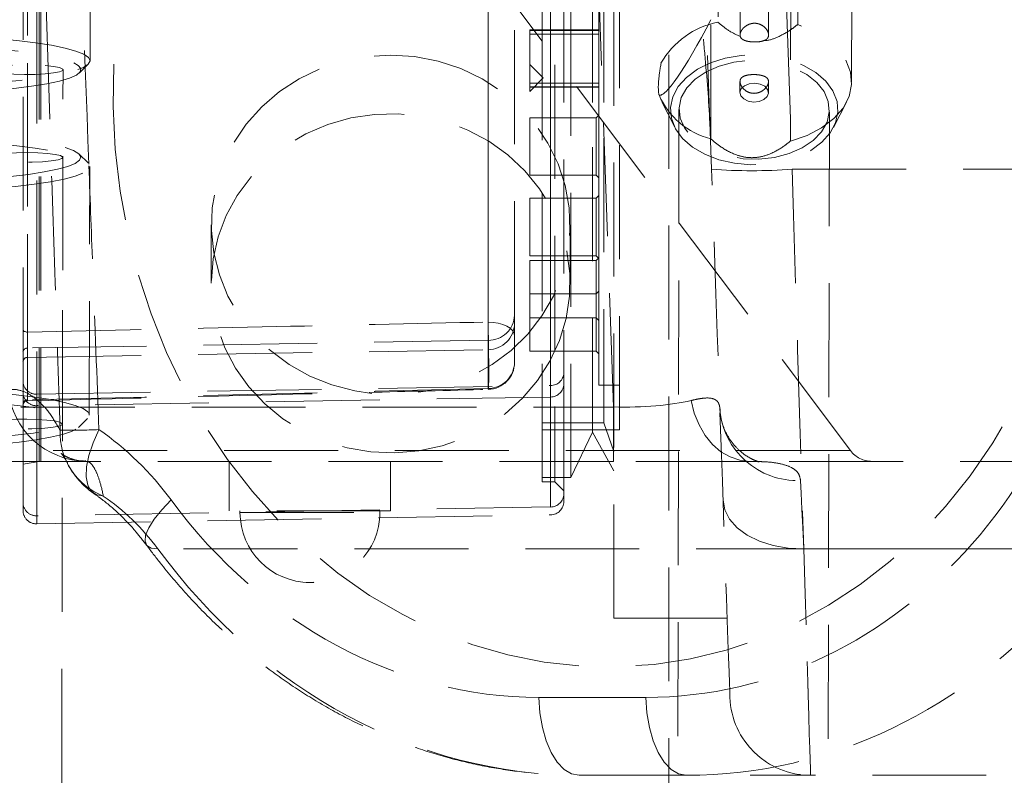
# Model space of a CAD drawing. Header units: millimetres. Extents: x 127 to 4201, y 49 to 2729.
# Tile 54 of 102: x 1147 to 1257, y 1868 to 1952. Entities that reach past the tile are written whole.
import ezdxf

# ---------------------------------------------------------------- set-up
doc = ezdxf.new("R2010")
doc.units = ezdxf.units.MM
doc.header["$LTSCALE"] = 10
doc.linetypes.add('HIDDEN', pattern=[1.905, 1.27, -0.635])

msp = doc.modelspace()

# ---------------------------------------------------------------- linework, layer by layer
at = {"color": 7, "linetype": 'HIDDEN', "lineweight": 0}
for p, q in [((1223.87, 1935.8), (1220.57, 2030.24)), ((1229.56, 2030.24), (1232.86, 1935.8)), ((1212.96, 1885.74), (1212.96, 2000.74)), ((1205.93, 1988.32), (1205.93, 1897.27)), ((1204.99, 1943.24), (1204.99, 1985.05)), ((1205, 1900.94), (1205, 1985.54)), ((1206.4, 1985.54), (1206.4, 1900.94)), ((1208.17, 1943.24), (1208.17, 1985.05)), ((1148.9, 1903.24), (1148.9, 1983.24)), ((1149.1, 1903.24), (1149.1, 1983.24)), ((1239.37, 1904.44), (1179.93, 1983.37)), ((1147.59, 1982.47), (1147.59, 1917.65)), ((1198.95, 1918.77), (1198.95, 1982.1)), ((1201.9, 1919.55), (1201.9, 1979.83)), ((1210.58, 1943.24), (1210.58, 1979.97)), ((1213.6, 1906.74), (1213.6, 1979.74)), ((1211.85, 1943.24), (1211.85, 1978.96)), ((1147.59, 1915.87), (1147.59, 1976.41)), ((1198.95, 1977.02), (1198.95, 1916.74)), ((1147.1, 1912.14), (1147.1, 1974.06)), ((1207.4, 1975), (1207.4, 1913.1)), ((1211.29, 1911.74), (1211.29, 1974.74)), ((1211.3, 1974.74), (1211.3, 1911.74)), ((1205.93, 1911.69), (1205.93, 1973.59)), ((1233.48, 1951.95), (1233.51, 1973.71)), ((1148.63, 1972.65), (1148.63, 1910.73)), ((1212.92, 1909.3), (1210.74, 1971.81)), ((1239.49, 1945.55), (1239.53, 1967.7)), ((1224.61, 1965.48), (1224.59, 1952.2)), ((1232.71, 1960.7), (1232.67, 1938.95)), ((1154.57, 1947.9), (1154.58, 1957.81)), ((1227.06, 1955.84), (1227.05, 1950.79)), ((1230.23, 1950.77), (1230.24, 1955.83)), ((1223.79, 1939.19), (1223.81, 1952.48)), ((1203.6, 1951.33), (1203.6, 1945.39)), ((1211.3, 1951.33), (1203.6, 1951.33)), ((1211.3, 1951.28), (1203.6, 1951.28)), ((1211.3, 1950.88), (1203.6, 1950.88)), ((1150.69, 1467.36), (1151.56, 1946.91)), ((1153.38, 1946.54), (1154.37, 1947.51)), ((1205.1, 1945.98), (1203.6, 1947.48)), ((1203.6, 1944.48), (1205.1, 1945.98)), ((1227.04, 1945.58), (1227.04, 1944.35)), ((1230.22, 1944.34), (1230.22, 1945.57)), ((1211.3, 1945.39), (1203.6, 1945.39)), ((1203.6, 1945), (1203.6, 1945.39)), ((1203.6, 1945), (1211.3, 1945)), ((1203.6, 1945), (1203.6, 1944.94)), ((1203.6, 1944.94), (1203.6, 1944.48)), ((1203.6, 1944.94), (1211.3, 1944.94)), ((1204.99, 1901.43), (1204.99, 1943.24)), ((1208.17, 1901.43), (1208.17, 1943.24)), ((1210.58, 1906.51), (1210.58, 1943.24)), ((1211.85, 1907.52), (1211.85, 1943.24)), ((1218.33, 1943.33), (1219.76, 1940.5)), ((1237.48, 1940.47), (1238.93, 1943.29)), ((1220.24, 1942.45), (1219.32, 1396.09)), ((1236.08, 1396.06), (1237.01, 1942.42)), ((1203.6, 1941.54), (1203.6, 1935.14)), ((1211, 1941.54), (1203.6, 1941.54)), ((1211.3, 1941.84), (1211, 1941.54)), ((1211, 1935.14), (1211, 1941.54)), ((1151.49, 1907.4), (1151.55, 1937.12)), ((1154.35, 1936.52), (1153.36, 1937.5)), ((1154.49, 1908.39), (1154.54, 1936.13)), ((1232.86, 1935.8), (1343.11, 1935.8)), ((1203.6, 1935.14), (1211, 1935.14)), ((1211, 1935.14), (1211.3, 1934.84)), ((1203.6, 1932.57), (1203.6, 1926.17)), ((1211, 1932.57), (1203.6, 1932.57)), ((1211.3, 1932.87), (1211, 1932.57)), ((1211, 1926.17), (1211, 1932.57)), ((1168.09, 1929.62), (1168.09, 1923.1)), ((1208.09, 1923.1), (1208.09, 1929.62)), ((1203.6, 1926.17), (1211, 1926.17)), ((1211, 1926.17), (1211.3, 1925.87)), ((1211.3, 1925.94), (1211, 1925.64)), ((1203.6, 1925.64), (1203.6, 1921.92)), ((1211, 1925.64), (1203.6, 1925.64)), ((1211, 1921.92), (1211, 1925.64)), ((1203.6, 1921.92), (1203.6, 1915.52)), ((1211, 1921.92), (1203.6, 1921.92)), ((1211.3, 1922.22), (1211, 1921.92)), ((1211, 1915.52), (1211, 1921.92)), ((1201.9, 1918.63), (1201.9, 1919.55)), ((1203.6, 1919.24), (1211, 1919.24)), ((1211, 1919.24), (1211.3, 1918.94)), ((1201.9, 1914.3), (1201.9, 1918.63)), ((1198.95, 1916.74), (1147.59, 1915.87)), ((1147.59, 1914.82), (1198.95, 1915.69)), ((1147.59, 1910.08), (1147.59, 1914.82)), ((1198.95, 1915.69), (1198.95, 1911.36)), ((1203.6, 1915.52), (1211, 1915.52)), ((1211, 1915.52), (1211.3, 1915.22)), ((1207.4, 1913.1), (1207.4, 1911.88)), ((1147.1, 1910.92), (1147.1, 1912.14)), ((1148.63, 1910.73), (1205.93, 1911.69)), ((1207.4, 1911.88), (1207.4, 1899.63)), ((1211.29, 1911.74), (1212.96, 1911.74)), ((1211.3, 1911.74), (1213.6, 1911.74)), ((1147.1, 1898.65), (1147.1, 1910.92)), ((1205.93, 1910.41), (1148.63, 1909.45)), ((1205.93, 1898.16), (1205.93, 1910.41)), ((1127.81, 1909.3), (1212.92, 1909.3)), ((1148.63, 1909.45), (1148.63, 1897.18)), ((1212.92, 1909.3), (1212.92, 1903.24)), ((1153.3, 1907.03), (1154.3, 1908)), ((1204.99, 1907.52), (1211.85, 1907.52)), ((1211.85, 1907.52), (1212.96, 1904.34)), ((1205, 1906.74), (1213.6, 1906.74)), ((1208.17, 1901.43), (1210.58, 1906.51)), ((1210.58, 1906.51), (1212.96, 1902.18)), ((1239.37, 1904.44), (1027.89, 1904.44)), ((1212.92, 1903.24), (1127.81, 1903.24)), ((1147.1, 1902.92), (1148.9, 1903.24)), ((1148.9, 1903.24), (1149.1, 1903.24)), ((1170.09, 1903.24), (1170.09, 1897.74)), ((1188.09, 1897.74), (1188.09, 1903.24)), ((1228.13, 1903.24), (1212.92, 1903.24)), ((1473.83, 1903.24), (1228.13, 1903.24)), ((1204.99, 1901.43), (1208.17, 1901.43)), ((1205, 1900.94), (1206.4, 1900.94)), ((1206.4, 1900.94), (1207.4, 1899.94)), ((1207.4, 1899.63), (1207.4, 1898.77)), ((1147.1, 1897.77), (1147.1, 1898.65)), ((1205.93, 1898.16), (1148.63, 1897.18)), ((1148.63, 1896.27), (1205.93, 1897.27)), ((1148.63, 1897.18), (1148.63, 1896.27)), ((1188.09, 1897.74), (1170.09, 1897.74)), ((1171.29, 1897.74), (1171.29, 1897.54)), ((1171.29, 1897.54), (1186.85, 1897.54)), ((1186.89, 1897.54), (1186.89, 1897.74)), ((1292.01, 1893.5), (1162.12, 1893.5)), ((1234.15, 1893.5), (1493.93, 1893.5)), ((1212.96, 1885.74), (1225.61, 1885.74)), ((1216.55, 1876.93), (1204.63, 1876.93)), ((1209.12, 1868.24), (1234.92, 1868.24)), ((1368.8, 1868.24), (1234.92, 1868.24))]:
    msp.add_line(p, q, dxfattribs=at)
at = {"color": 7, "linetype": 'HIDDEN', "lineweight": 0, "flags": 128}
for points in [[(1157.14, 1942.79), (1157.38, 1938.06), (1157.93, 1933.36), (1158.78, 1928.72), (1159.93, 1924.16), (1161.38, 1919.7), (1163.11, 1915.38), (1165.12, 1911.21), (1167.39, 1907.23), (1169.91, 1903.45), (1172.68, 1899.89), (1175.66, 1896.58), (1178.84, 1893.53), (1182.21, 1890.77), (1185.75, 1888.3), (1189.44, 1886.15), (1193.25, 1884.32), (1197.16, 1882.82), (1201.15, 1881.67), (1205.2, 1880.87), (1209.29, 1880.42), (1213.39, 1880.33), (1217.47, 1880.6), (1221.52, 1881.23), (1225.51, 1882.2), (1229.42, 1883.53), (1233.23, 1885.19), (1236.91, 1887.19), (1240.44, 1889.5), (1243.8, 1892.11), (1246.98, 1895.02), (1249.96, 1898.2), (1252.71, 1901.64), (1255.23, 1905.31), (1257.49, 1909.2), (1259.49, 1913.28), (1261.21, 1917.52), (1262.65, 1921.92), (1263.79, 1926.43), (1264.64, 1931.04), (1265.17, 1935.71), (1265.4, 1940.42), (1265.32, 1945.15), (1264.92, 1949.86), (1264.23, 1954.54), (1263.22, 1959.14), (1261.92, 1963.65), (1260.33, 1968.05), (1258.46, 1972.3), (1256.32, 1976.37), (1253.92, 1980.26), (1251.27, 1983.93), (1248.4, 1987.37), (1245.32, 1990.55), (1242.03, 1993.46), (1238.58, 1996.07), (1234.96, 1998.39), (1231.21, 2000.38), (1227.35, 2002.04), (1223.4, 2003.37), (1219.37, 2004.34), (1215.3, 2004.97), (1211.2, 2005.24), (1207.11, 2005.15), (1203.04, 2004.7), (1199.02, 2003.9), (1195.06, 2002.75), (1191.2, 2001.25), (1187.46, 1999.42), (1183.85, 1997.27), (1180.4, 1994.8), (1177.12, 1992.04), (1174.04, 1988.99), (1171.18, 1985.68), (1168.54, 1982.12), (1166.15, 1978.34), (1164.02, 1974.36), (1162.15, 1970.19), (1160.57, 1965.87), (1159.28, 1961.41), (1158.29, 1956.85), (1157.6, 1952.21), (1157.22, 1947.51), (1157.14, 1942.79)], [(1232.67, 1938.95), (1234.52, 1939.57), (1236.14, 1940.42), (1237.5, 1941.45), (1238.53, 1942.63), (1239.2, 1943.92), (1239.48, 1945.27), (1239.37, 1946.63), (1238.86, 1947.96), (1237.98, 1949.19), (1236.76, 1950.3), (1235.24, 1951.23), (1233.48, 1951.95)], [(1144.14, 1950.37), (1146.42, 1950.16), (1148.48, 1949.91), (1150.28, 1949.63), (1151.79, 1949.32), (1153, 1948.98), (1153.87, 1948.62), (1154.4, 1948.26), (1154.57, 1947.89), (1154.37, 1947.52), (1153.83, 1947.15), (1152.93, 1946.8), (1151.71, 1946.47), (1150.17, 1946.17), (1148.35, 1945.89), (1146.28, 1945.65), (1143.99, 1945.45), (1141.52, 1945.29), (1138.92, 1945.18), (1136.22, 1945.11), (1133.48, 1945.09), (1130.74, 1945.12), (1128.05, 1945.2), (1125.45, 1945.33), (1122.99, 1945.5), (1120.71, 1945.71), (1118.66, 1945.96), (1116.85, 1946.24), (1115.34, 1946.56), (1114.13, 1946.89), (1113.26, 1947.25), (1112.73, 1947.61), (1112.57, 1947.99), (1112.76, 1948.36), (1113.3, 1948.72), (1114.2, 1949.07), (1115.42, 1949.4), (1116.96, 1949.71), (1118.78, 1949.98), (1120.85, 1950.22), (1123.14, 1950.42), (1125.61, 1950.58), (1128.21, 1950.7), (1130.91, 1950.76), (1133.65, 1950.78), (1136.39, 1950.75), (1139.08, 1950.67), (1141.68, 1950.54), (1144.14, 1950.37)], [(1123.49, 1944.62), (1125.89, 1944.46), (1128.42, 1944.34), (1131.04, 1944.26), (1133.71, 1944.24), (1136.37, 1944.26), (1138.98, 1944.33), (1141.5, 1944.45), (1143.88, 1944.61), (1146.07, 1944.81), (1148.04, 1945.05), (1149.75, 1945.33), (1151.17, 1945.63), (1152.28, 1945.96), (1153.05, 1946.3), (1153.48, 1946.66), (1153.55, 1947.02), (1153.26, 1947.38), (1152.62, 1947.73), (1151.65, 1948.07), (1150.35, 1948.39), (1148.75, 1948.68), (1146.87, 1948.94), (1144.77, 1949.17), (1142.46, 1949.36), (1139.99, 1949.5), (1137.41, 1949.6), (1134.76, 1949.65), (1132.09, 1949.65), (1129.44, 1949.6), (1126.87, 1949.51), (1124.42, 1949.37), (1122.13, 1949.19), (1120.04, 1948.97), (1118.2, 1948.71), (1116.63, 1948.42), (1115.36, 1948.1), (1114.42, 1947.76), (1113.82, 1947.41), (1113.57, 1947.05), (1113.68, 1946.69), (1114.14, 1946.33), (1114.95, 1945.99), (1116.09, 1945.66), (1117.55, 1945.35), (1119.29, 1945.07), (1121.28, 1944.83), (1123.49, 1944.62)], [(1186, 1910.82), (1184.11, 1911.09), (1181.53, 1911.76), (1179.07, 1912.75), (1176.77, 1914.03), (1174.68, 1915.6), (1172.82, 1917.41), (1171.23, 1919.45), (1169.95, 1921.66), (1168.99, 1924.02), (1168.37, 1926.48), (1168.1, 1928.99), (1168.19, 1931.51), (1168.64, 1934), (1169.43, 1936.42), (1170.55, 1938.71), (1171.99, 1940.84), (1173.72, 1942.76), (1175.7, 1944.46), (1177.9, 1945.89), (1180.28, 1947.03), (1182.81, 1947.85), (1185.43, 1948.36), (1188.09, 1948.53)], [(1188.09, 1948.53), (1190.76, 1948.36), (1193.38, 1947.85), (1195.9, 1947.03), (1198.28, 1945.89), (1200.49, 1944.46), (1202.47, 1942.76), (1204.19, 1940.84), (1205.63, 1938.71), (1206.76, 1936.42), (1207.55, 1934), (1207.99, 1931.51), (1208.08, 1928.99), (1207.81, 1926.48), (1207.19, 1924.02), (1206.23, 1921.66), (1204.95, 1919.45), (1203.37, 1917.41), (1201.51, 1915.6), (1199.41, 1914.03), (1197.11, 1912.75), (1194.65, 1911.76), (1192.08, 1911.09), (1191.14, 1910.94)], [(1219.29, 1942.69), (1219.4, 1941.49), (1219.86, 1940.32), (1220.65, 1939.24), (1221.76, 1938.28), (1223.12, 1937.48), (1224.7, 1936.87), (1226.43, 1936.47), (1228.25, 1936.3), (1230.07, 1936.37), (1231.85, 1936.67), (1233.5, 1937.19), (1234.96, 1937.91), (1236.18, 1938.81), (1237.1, 1939.85), (1237.71, 1940.98), (1237.96, 1942.17), (1237.86, 1943.37), (1237.4, 1944.54), (1236.6, 1945.62), (1235.5, 1946.58), (1234.13, 1947.39), (1232.55, 1948), (1230.82, 1948.4), (1229.01, 1948.56), (1227.18, 1948.5), (1225.4, 1948.2), (1223.76, 1947.67), (1222.29, 1946.95), (1221.08, 1946.05), (1220.15, 1945.02), (1219.54, 1943.88), (1219.29, 1942.69)], [(1237, 1942.2), (1236.75, 1941.06), (1236.14, 1939.98), (1235.2, 1939.01), (1233.98, 1938.19), (1232.52, 1937.55), (1230.89, 1937.13), (1229.16, 1936.94), (1227.41, 1936.98), (1225.71, 1937.27), (1224.14, 1937.78), (1222.77, 1938.5), (1221.65, 1939.39), (1220.84, 1940.41), (1220.36, 1941.51), (1220.25, 1942.66), (1220.5, 1943.8), (1221.11, 1944.88), (1222.05, 1945.85), (1223.28, 1946.68), (1224.73, 1947.31), (1226.36, 1947.74), (1228.09, 1947.93), (1229.84, 1947.88), (1231.54, 1947.59), (1233.11, 1947.08), (1234.48, 1946.36), (1235.6, 1945.48), (1236.42, 1944.46), (1236.89, 1943.35), (1237, 1942.2)], [(1149.58, 1947.38), (1150.51, 1947.27), (1151.17, 1947.14), (1151.52, 1946.98), (1151.52, 1946.82), (1151.16, 1946.67), (1150.48, 1946.54), (1149.55, 1946.44), (1148.44, 1946.38), (1147.25, 1946.37), (1146.09, 1946.41), (1145.06, 1946.5), (1144.25, 1946.62), (1143.74, 1946.76), (1143.56, 1946.92), (1143.75, 1947.08), (1144.27, 1947.23), (1145.08, 1947.34), (1146.12, 1947.42), (1147.28, 1947.45), (1148.47, 1947.44), (1149.58, 1947.38)], [(1230.22, 1944.3), (1230.12, 1944.7), (1229.8, 1945.05), (1229.3, 1945.29), (1228.69, 1945.39), (1228.08, 1945.33), (1227.55, 1945.11), (1227.19, 1944.79), (1227.04, 1944.39), (1227.14, 1943.99), (1227.46, 1943.64), (1227.96, 1943.4), (1228.56, 1943.3), (1229.18, 1943.37), (1229.71, 1943.58), (1230.07, 1943.91), (1230.22, 1944.3)], [(1205.85, 1914.4), (1206.92, 1916.72), (1207.65, 1919.15), (1208.03, 1921.65), (1208.06, 1924.17), (1207.73, 1926.68), (1207.05, 1929.12), (1206.03, 1931.45), (1204.69, 1933.64), (1203.06, 1935.64), (1201.16, 1937.41), (1199.02, 1938.93), (1196.69, 1940.17), (1194.21, 1941.1), (1191.61, 1941.71), (1188.96, 1941.98), (1186.29, 1941.92), (1183.65, 1941.53), (1181.09, 1940.8), (1178.65, 1939.76), (1176.39, 1938.43), (1174.33, 1936.82), (1172.52, 1934.96), (1170.99, 1932.89), (1169.76, 1930.65), (1168.86, 1928.27), (1168.3, 1925.8), (1168.09, 1923.28), (1168.25, 1920.76), (1168.75, 1918.28), (1169.6, 1915.89), (1170.78, 1913.62), (1172.27, 1911.53), (1174.05, 1909.64), (1176.07, 1907.99), (1178.31, 1906.61), (1180.72, 1905.52), (1183.26, 1904.75), (1185.89, 1904.3), (1188.56, 1904.2), (1191.22, 1904.42), (1193.83, 1904.98), (1196.33, 1905.87), (1198.69, 1907.06), (1200.85, 1908.54), (1202.79, 1910.28), (1204.47, 1912.24), (1205.85, 1914.4)], [(1143.97, 1933.69), (1141.5, 1933.53), (1138.9, 1933.41), (1136.2, 1933.35), (1133.46, 1933.33), (1130.72, 1933.36), (1128.03, 1933.44), (1125.43, 1933.56), (1122.97, 1933.73), (1120.69, 1933.95), (1118.64, 1934.2), (1116.83, 1934.48), (1115.32, 1934.79), (1114.11, 1935.13), (1113.24, 1935.48), (1112.71, 1935.85), (1112.54, 1936.22), (1112.74, 1936.59), (1113.28, 1936.96), (1114.18, 1937.31), (1115.4, 1937.64), (1116.94, 1937.94), (1118.76, 1938.22), (1120.83, 1938.46), (1123.12, 1938.66), (1125.59, 1938.82), (1128.19, 1938.93), (1130.89, 1939), (1133.63, 1939.02), (1136.37, 1938.99), (1139.06, 1938.91), (1141.66, 1938.78), (1144.12, 1938.61), (1146.4, 1938.4), (1148.45, 1938.15), (1150.26, 1937.87), (1151.77, 1937.55), (1152.98, 1937.22), (1153.85, 1936.86), (1154.38, 1936.5), (1154.54, 1936.12), (1154.35, 1935.75), (1153.81, 1935.39), (1152.91, 1935.04), (1151.69, 1934.71), (1150.15, 1934.4), (1148.33, 1934.13), (1146.26, 1933.89), (1143.97, 1933.69)], [(1143.48, 1934.8), (1145.7, 1934.99), (1147.71, 1935.23), (1149.47, 1935.5), (1150.94, 1935.8), (1152.1, 1936.12), (1152.93, 1936.46), (1153.41, 1936.82), (1153.54, 1937.18), (1153.32, 1937.54), (1152.74, 1937.89), (1151.81, 1938.23), (1150.57, 1938.56), (1149.01, 1938.85), (1147.19, 1939.12), (1145.11, 1939.35), (1142.84, 1939.55), (1140.39, 1939.7), (1137.83, 1939.8), (1135.19, 1939.86), (1132.51, 1939.87), (1129.86, 1939.83), (1127.27, 1939.75), (1124.8, 1939.61), (1122.48, 1939.44), (1120.36, 1939.22), (1118.47, 1938.97), (1116.85, 1938.69), (1115.53, 1938.37), (1114.54, 1938.04), (1113.88, 1937.69), (1113.57, 1937.33), (1113.62, 1936.97), (1114.02, 1936.61), (1114.78, 1936.26), (1115.86, 1935.93), (1117.27, 1935.62), (1118.96, 1935.34), (1120.91, 1935.09), (1123.09, 1934.87), (1125.46, 1934.7), (1127.97, 1934.57), (1130.58, 1934.49), (1133.24, 1934.46), (1135.91, 1934.47), (1138.54, 1934.53), (1141.07, 1934.64), (1143.48, 1934.8)], [(1144.07, 1936.87), (1143.64, 1937.02), (1143.56, 1937.18), (1143.83, 1937.34), (1144.43, 1937.48), (1145.31, 1937.58), (1146.38, 1937.65), (1147.56, 1937.67), (1148.74, 1937.65), (1149.81, 1937.57), (1150.68, 1937.46), (1151.28, 1937.32), (1151.54, 1937.16), (1151.44, 1937), (1151, 1936.85), (1150.25, 1936.73), (1149.27, 1936.64), (1148.13, 1936.59), (1146.93, 1936.6), (1145.8, 1936.65), (1144.81, 1936.74), (1144.07, 1936.87)], [(1225.92, 1876.93), (1225.91, 1877.11), (1225.9, 1877.64), (1225.86, 1878.54), (1225.82, 1879.78), (1225.77, 1881.37), (1225.7, 1883.29), (1225.62, 1885.53), (1225.53, 1888.08), (1225.43, 1890.92), (1225.32, 1894.05), (1225.21, 1897.43), (1225.08, 1901.05), (1224.94, 1904.88), (1224.8, 1908.91), (1224.66, 1913.11), (1224.51, 1917.46), (1224.35, 1921.93), (1224.19, 1926.5), (1224.03, 1931.13), (1223.87, 1935.8)], [(1232.86, 1935.8), (1233.02, 1930.69), (1233.17, 1925.63), (1233.32, 1920.63), (1233.47, 1915.73), (1233.62, 1910.94), (1233.76, 1906.31), (1233.89, 1901.84), (1234.02, 1897.57), (1234.15, 1893.51), (1234.26, 1889.7), (1234.37, 1886.14), (1234.47, 1882.86), (1234.56, 1879.88), (1234.64, 1877.22), (1234.71, 1874.87), (1234.77, 1872.87), (1234.83, 1871.21), (1234.86, 1869.92), (1234.89, 1868.99), (1234.91, 1868.43), (1234.92, 1868.24)], [(1201.9, 1917.27), (1201.84, 1917.55), (1201.68, 1917.83), (1201.4, 1918.09), (1201.04, 1918.32), (1200.59, 1918.5), (1200.08, 1918.64), (1199.53, 1918.73), (1198.95, 1918.77)], [(1147.1, 1917.92), (1147.11, 1917.87), (1147.14, 1917.82), (1147.18, 1917.77), (1147.24, 1917.73), (1147.32, 1917.7), (1147.4, 1917.67), (1147.49, 1917.66), (1147.59, 1917.65)], [(1123.07, 1910.92), (1125.54, 1911.08), (1128.14, 1911.19), (1130.84, 1911.26), (1133.58, 1911.27), (1136.32, 1911.24), (1139.01, 1911.16), (1141.61, 1911.04), (1144.07, 1910.87), (1146.35, 1910.66), (1148.4, 1910.41), (1150.21, 1910.12), (1151.72, 1909.81), (1152.93, 1909.47), (1153.8, 1909.12), (1154.33, 1908.75), (1154.49, 1908.38), (1154.3, 1908.01), (1153.76, 1907.65), (1152.86, 1907.3), (1151.64, 1906.97), (1150.1, 1906.66), (1148.28, 1906.39), (1146.21, 1906.15), (1143.92, 1905.94), (1141.45, 1905.79), (1138.85, 1905.67), (1136.15, 1905.61), (1133.41, 1905.59), (1130.67, 1905.62), (1127.98, 1905.7), (1125.38, 1905.82), (1122.92, 1905.99), (1120.64, 1906.2), (1118.58, 1906.45), (1116.78, 1906.74), (1115.27, 1907.05), (1114.06, 1907.39), (1113.19, 1907.74), (1112.66, 1908.11), (1112.49, 1908.48), (1112.69, 1908.85), (1113.23, 1909.21), (1114.13, 1909.56), (1115.35, 1909.89), (1116.89, 1910.2), (1118.71, 1910.48), (1120.78, 1910.72), (1123.07, 1910.92)], [(1123.56, 1909.81), (1121.34, 1909.61), (1119.33, 1909.38), (1117.57, 1909.11), (1116.1, 1908.81), (1114.94, 1908.48), (1114.11, 1908.14), (1113.63, 1907.79), (1113.5, 1907.43), (1113.72, 1907.07), (1114.3, 1906.71), (1115.22, 1906.37), (1116.47, 1906.05), (1118.02, 1905.75), (1119.85, 1905.48), (1121.92, 1905.25), (1124.2, 1905.06), (1126.65, 1904.91), (1129.21, 1904.8), (1131.85, 1904.74), (1134.52, 1904.73), (1137.18, 1904.77), (1139.76, 1904.86), (1142.24, 1904.99), (1144.56, 1905.16), (1146.68, 1905.38), (1148.57, 1905.63), (1150.18, 1905.92), (1151.5, 1906.23), (1152.5, 1906.56), (1153.16, 1906.91), (1153.47, 1907.27), (1153.42, 1907.63), (1153.02, 1907.99), (1152.26, 1908.34), (1151.18, 1908.67), (1149.77, 1908.98), (1148.08, 1909.27), (1146.12, 1909.52), (1143.95, 1909.73), (1141.58, 1909.9), (1139.07, 1910.03), (1136.46, 1910.11), (1133.8, 1910.15), (1131.13, 1910.13), (1128.5, 1910.07), (1125.97, 1909.96), (1123.56, 1909.81)], [(1221.59, 1910.02), (1221.95, 1908.62), (1222.48, 1907.31), (1223.16, 1906.14), (1223.98, 1905.13), (1224.92, 1904.32), (1225.94, 1903.73), (1227.02, 1903.36), (1228.13, 1903.24)], [(1144.02, 1907.14), (1143.59, 1907.3), (1143.5, 1907.46), (1143.77, 1907.61), (1144.38, 1907.75), (1145.25, 1907.86), (1146.33, 1907.93), (1147.51, 1907.95), (1148.69, 1907.92), (1149.76, 1907.85), (1150.63, 1907.74), (1151.22, 1907.6), (1151.48, 1907.44), (1151.39, 1907.28), (1150.95, 1907.13), (1150.2, 1907), (1149.21, 1906.92), (1148.07, 1906.87), (1146.88, 1906.87), (1145.74, 1906.92), (1144.76, 1907.02), (1144.02, 1907.14)], [(1155.57, 1906.77), (1154.91, 1905.31), (1154.44, 1903.9), (1154.18, 1902.62), (1154.13, 1901.5), (1154.31, 1900.58), (1154.7, 1899.91), (1155.29, 1899.5), (1156.05, 1899.38)], [(1234.15, 1893.5), (1234.04, 1895.85), (1233.94, 1897.92), (1233.86, 1899.68), (1233.79, 1901.11)], [(1163.61, 1898.94), (1162.56, 1897.84), (1161.72, 1896.79), (1161.12, 1895.83), (1160.77, 1895.01), (1160.71, 1894.34), (1160.91, 1893.85), (1161.39, 1893.57), (1162.12, 1893.5)], [(1225.15, 1898.94), (1225.36, 1897.84), (1225.89, 1896.79), (1226.74, 1895.83), (1227.86, 1895.01), (1229.21, 1894.34), (1230.75, 1893.85), (1232.42, 1893.57), (1234.15, 1893.5)], [(1234.92, 1868.24), (1234.91, 1868.43), (1234.89, 1868.99), (1234.86, 1869.92), (1234.83, 1871.21), (1234.77, 1872.87), (1234.71, 1874.87), (1234.64, 1877.21), (1234.56, 1879.88), (1234.47, 1882.86), (1234.37, 1886.13), (1234.26, 1889.68), (1234.15, 1893.5)], [(1204.63, 1876.93), (1204.74, 1875.22), (1205.01, 1873.58), (1205.44, 1872.08), (1206, 1870.77), (1206.67, 1869.69), (1207.44, 1868.9), (1208.26, 1868.41), (1209.12, 1868.24)], [(1216.55, 1876.93), (1216.66, 1875.22), (1216.94, 1873.58), (1217.36, 1872.08), (1217.92, 1870.77), (1218.6, 1869.69), (1219.36, 1868.9), (1220.19, 1868.41), (1221.05, 1868.24)]]:
    msp.add_lwpolyline(points, dxfattribs=at)
at = {"color": 7, "linetype": 'HIDDEN', "lineweight": 0}
for centre, radius, start, end in [((1226.37, 1943), 9.37, 100.9574, 150.2897), ((1225.85, 1947.48), 8.54, 203.4337, 256.0068), ((1228.36, 2000.32), 64.68, 266.0129, 273.9871), ((1198.99, 1919.64), 2.91, 269.18, 358.1477), ((1198.93, 1918.66), 2.97, 270.4318, 359.447), ((1147.58, 1915.39), 0.485, 89.1802, 178.1476), ((1147.59, 1914.33), 0.495, 90.4323, 179.4468), ((1198.93, 1914.33), 2.97, 270.432, 359.4469), ((1198.9, 1914.26), 3, 271.4898, 0.0009), ((1205.95, 1913.15), 1.45, 269.1801, 358.1476), ((1148.56, 1912.19), 1.46, 181.936, 272.7321), ((1205.91, 1911.9), 1.49, 270.4319, 359.4469), ((1154.27, 1912.11), 8.87, 185.5103, 269.4389), ((1148.59, 1910.93), 1.49, 180.5791, 271.5418), ((1147.59, 1909.59), 0.495, 90.4318, 179.4468), ((1147.6, 1909.49), 0.5, 91.3577, 179.9644), ((1233.41, 1909.74), 8.64, 184.3515, 272.5162), ((1158.82, 1906.44), 7.59, 177.8981, 248.6014), ((1152.29, 1991.47), 84.76, 269.2866, 272.2164), ((1241.76, 1906.24), 3, 216.9827, 270), ((1160.07, 1907.09), 9, 207.067, 235.5401), ((1205.91, 1899.64), 1.49, 270.4319, 359.4469), ((1148.59, 1898.66), 1.49, 180.5791, 271.5418), ((1205.9, 1898.77), 1.5, 271, 0), ((1148.6, 1897.77), 1.5, 180, 271), ((1179.09, 1897.54), 7.8, 180, 0), ((1234.92, 1877.24), 9, 182, 270)]:
    msp.add_arc(centre, radius, start, end, dxfattribs=at)
for centre, major_axis, ratio, start_param, end_param in [((1228.67, 1968.59), (10.65, 24.51), 0.094137, 1.738869, 2.635234), ((1228.67, 1968.59), (10.65, 24.51), 0.094137, 3.140206, 4.036571), ((1215.48, 1937.93), (-4.24, 60.89), 0.864974, 3.081473, 4.617363), ((1219.98, 1938.24), (-4.24, 69.9), 0.865226, 3.089127, 4.625017), ((1147.6, 1938.85), (0.01, 24.5), 0.000097, 2.78738, 2.944436), ((1198.9, 1939.72), (-0.05, 24.5), 0.000583, 3.33876, 3.495815), ((1205.9, 1939.84), (-0.03, 30), 0.000238, 3.338755, 3.49581), ((1148.6, 1938.87), (-0.03, 30), 0.000238, 3.338755, 3.49581), ((1212.68, 1912.24), (12.02, -0.36), 0.243571, 4.739601, 5.554128), ((1140.04, 1875.93), (-2.5, 35.93), 0.864974, 5.345695, 5.681531), ((1144.54, 1876.24), (-2.49, 26.91), 0.864164, 5.326027, 5.661863), ((1203.56, 1937.93), (-4.24, 60.89), 0.864974, 2.204102, 3.081473), ((1208.06, 1938.24), (-4.24, 69.9), 0.865226, 2.211756, 3.089127)]:
    msp.add_ellipse(centre, major_axis=major_axis, ratio=ratio, start_param=start_param, end_param=end_param, dxfattribs=at)
for points, knots in [([(841.2, 2218.82), (842.08, 2213.83), (843.85, 2203.86), (846.07, 2188.83), (847.74, 2173.69), (848.64, 2158.41), (848.59, 2144.07), (847.67, 2130.7), (846.01, 2118.28), (843.46, 2105.71), (839.92, 2092.96), (835.29, 2080.03), (829.47, 2066.94), (822.59, 2053.72), (815.03, 2040.34), (807.1, 2026.85), (799.7, 2014.24), (793.11, 2002.54), (787.42, 1991.78), (782.25, 1981.03), (777.78, 1970.28), (774.21, 1959.68), (771.67, 1949.25), (770.29, 1939), (770.09, 1928.83), (770.92, 1918.76), (772.66, 1908.84), (775.18, 1899.08), (778.36, 1889.47), (782.09, 1879.95), (787.39, 1868.02), (794.51, 1853.9), (803.32, 1837.73), (812.03, 1821.89), (820.63, 1805.36), (829.12, 1788.28), (837.58, 1770.68), (845.72, 1753.53), (853.75, 1736.83), (861.87, 1720.53), (869.87, 1705.44), (877.85, 1691.49), (885.83, 1678.64), (894.44, 1666.03), (903.79, 1653.66), (913.88, 1641.51), (924.69, 1629.59), (936.57, 1617.49), (949.57, 1605.22), (963.75, 1592.81), (978.65, 1580.63), (994.25, 1568.67), (1011.15, 1556.44), (1029.39, 1543.98), (1049, 1531.31), (1069.28, 1518.85), (1090.2, 1506.59), (1111.71, 1494.51), (1133.75, 1482.59), (1156.27, 1470.81), (1171.49, 1463.15), (1179.16, 1459.29)], [0, 0, 0, 0, 0.015456, 0.030917, 0.046401, 0.061946, 0.077617, 0.09008, 0.102737, 0.115664, 0.128947, 0.142685, 0.156983, 0.171859, 0.187197, 0.202845, 0.218636, 0.23104, 0.243364, 0.255553, 0.267569, 0.279405, 0.290646, 0.301805, 0.312981, 0.324264, 0.33571, 0.347137, 0.358755, 0.370548, 0.382491, 0.404062, 0.42571, 0.447119, 0.468044, 0.492299, 0.515868, 0.538769, 0.561021, 0.582648, 0.603685, 0.620994, 0.637975, 0.654696, 0.671248, 0.687711, 0.704153, 0.720634, 0.738872, 0.757284, 0.775918, 0.794818, 0.814012, 0.835811, 0.858026, 0.880667, 0.903733, 0.927217, 0.951104, 0.975374, 1, 1, 1, 1]), ([(1219.09, 1726.32), (1219.09, 1731.02), (1219.09, 1740.42), (1219.09, 1755.08), (1219.09, 1770.06), (1219.09, 1787.65), (1219.09, 1807.97), (1219.09, 1831.04), (1219.09, 1854.4), (1219.09, 1877.92), (1219.09, 1901.17), (1219.09, 1923.96), (1219.09, 1946.3), (1219.09, 1968.69), (1219.09, 1991.19), (1219.09, 2013.89), (1219.09, 2034.2), (1219.09, 2052.11), (1219.09, 2067.53), (1219.09, 2083.02), (1219.09, 2098.48), (1219.09, 2112.9), (1219.09, 2126.24), (1219.09, 2138.54), (1219.09, 2151.04), (1219.09, 2163.78), (1219.09, 2176.73), (1219.09, 2189.49), (1219.09, 2197.96), (1219.09, 2202.35)], [0, 0, 0, 0, 0.033724, 0.067482, 0.101247, 0.134984, 0.183967, 0.232976, 0.282033, 0.331112, 0.380154, 0.426865, 0.473625, 0.520381, 0.567085, 0.613728, 0.660359, 0.690918, 0.7216, 0.752298, 0.782929, 0.813443, 0.838544, 0.863663, 0.888772, 0.91612, 0.94347, 0.970771, 1, 1, 1, 1]), ([(1179.12, 1459.47), (1187.83, 1463.86), (1205.11, 1472.59), (1230.64, 1486.05), (1255.52, 1499.68), (1279.68, 1513.55), (1301.44, 1526.68), (1320.87, 1539.01), (1338.07, 1550.47), (1354.67, 1562.11), (1370.64, 1573.95), (1385.95, 1585.99), (1400.55, 1598.26), (1414.41, 1610.77), (1427.51, 1623.51), (1439.79, 1636.51), (1451.17, 1649.69), (1461.61, 1663.06), (1471.12, 1676.63), (1479.88, 1690.48), (1488.62, 1705.59), (1497.36, 1722.03), (1506.23, 1739.86), (1515, 1758.19), (1523.93, 1777.06), (1533.29, 1796.47), (1543.3, 1816.48), (1552.45, 1833.54), (1560.02, 1847.65), (1565.67, 1858.57), (1571.04, 1869.64), (1575.96, 1880.85), (1580.26, 1892.19), (1583.52, 1902.88), (1585.8, 1912.84), (1587.21, 1922.03), (1587.85, 1931.3), (1587.65, 1940.65), (1586.51, 1950.06), (1584.32, 1960.22), (1580.98, 1971.12), (1576.45, 1982.73), (1571.1, 1994.34), (1565.12, 2005.94), (1558.66, 2017.51), (1551.91, 2029.02), (1544.19, 2041.89), (1535.69, 2056.01), (1526.83, 2071.37), (1518.93, 2086.54), (1511.56, 2102.37), (1504.82, 2118.87), (1499.44, 2133.83), (1496.71, 2142.97), (1495.69, 2146.38)], [0, 0, 0, 0, 0.03005, 0.059601, 0.088617, 0.117066, 0.144932, 0.166414, 0.187538, 0.208315, 0.228764, 0.248913, 0.268799, 0.28847, 0.307984, 0.32741, 0.346829, 0.365983, 0.385319, 0.404958, 0.424998, 0.449657, 0.475072, 0.501292, 0.528348, 0.556264, 0.58507, 0.614769, 0.630238, 0.645727, 0.661141, 0.676396, 0.691421, 0.706167, 0.717546, 0.728747, 0.739796, 0.750739, 0.761645, 0.772593, 0.78609, 0.799794, 0.813716, 0.827831, 0.84209, 0.856424, 0.870752, 0.890288, 0.909436, 0.928041, 0.946143, 0.967161, 0.987728, 1, 1, 1, 1]), ([(1147.61, 2030.24), (1148.04, 2013.22), (1148.93, 1977.9), (1150.22, 1936.73), (1151.04, 1912.57), (1151.24, 1906.72)], [0, 0, 0, 0, 0.413237, 0.857844, 1, 1, 1, 1]), ([(1154.44, 1936.36), (1153.89, 1950.66), (1152.68, 1981.95), (1151.53, 2013.24), (1150.91, 2030.24)], [0, 0, 0, 0, 0.456897, 1, 1, 1, 1]), ([(1222.04, 1969.33), (1222.01, 1967.05), (1222.03, 1964.72), (1222.2, 1959.97), (1222.35, 1957.56), (1222.6, 1954.47), (1222.65, 1953.85), (1222.76, 1952.61), (1222.81, 1951.98), (1222.98, 1950.1), (1223.1, 1948.84), (1223.43, 1945.07), (1223.63, 1942.55), (1223.72, 1940.01)], [0, 0, 0, 0, 0.25, 0.25, 0.5, 0.5, 0.5625, 0.5625, 0.625, 0.625, 0.75, 0.75, 1, 1, 1, 1]), ([(1227.1, 1950.59), (1226.64, 1950.81), (1225.69, 1951.24), (1224.96, 1951.88), (1224.59, 1952.2)], [0, 0, 0, 0, 0.489708, 1, 1, 1, 1]), ([(1229.82, 1950.19), (1229.69, 1950.14), (1229.42, 1950.04), (1228.9, 1949.99), (1228.37, 1950), (1227.88, 1950.06), (1227.57, 1950.16), (1227.36, 1950.26), (1227.18, 1950.39), (1227.04, 1950.61), (1227.05, 1950.96), (1227.22, 1951.32), (1227.53, 1951.68), (1227.97, 1951.96), (1228.49, 1952.1), (1229.02, 1952.07), (1229.49, 1951.88), (1229.88, 1951.58), (1230.15, 1951.19), (1230.23, 1950.89), (1230.23, 1950.64), (1230.15, 1950.42), (1229.97, 1950.26), (1229.84, 1950.2), (1229.82, 1950.19)], [0, 0, 0, 0, 0.054338, 0.108775, 0.160483, 0.209613, 0.260245, 0.279176, 0.304597, 0.359982, 0.411733, 0.460167, 0.510692, 0.565351, 0.620119, 0.671031, 0.720142, 0.7715, 0.826377, 0.880872, 0.889537, 0.939944, 0.990238, 1, 1, 1, 1]), ([(1233.48, 1951.95), (1233.27, 1951.78), (1232.61, 1951.26), (1231.46, 1950.61), (1230.34, 1950.16), (1229.77, 1950.15), (1229.71, 1950.15)], [0, 0, 0, 0, 0.202051, 0.627277, 0.958998, 1, 1, 1, 1]), ([(1218.24, 1947.64), (1218.13, 1946.94), (1217.91, 1945.54), (1217.93, 1944.52), (1218, 1944.14), (1218.02, 1944.08)], [0, 0, 0, 0, 0.4576364, 0.9165718, 1, 1, 1, 1]), ([(1227.37, 1944.83), (1227.49, 1944.72), (1227.74, 1944.48), (1228.24, 1944.28), (1228.77, 1944.25), (1229.27, 1944.38), (1229.6, 1944.58), (1229.89, 1944.83), (1230.12, 1945.13), (1230.24, 1945.5), (1230.2, 1945.82), (1230, 1946.05), (1229.66, 1946.22), (1229.19, 1946.33), (1228.66, 1946.37), (1228.15, 1946.35), (1227.69, 1946.27), (1227.32, 1946.12), (1227.08, 1945.87), (1227.02, 1945.54), (1227.12, 1945.17), (1227.29, 1944.94), (1227.37, 1944.83)], [0, 0, 0, 0, 0.054344, 0.108786, 0.160499, 0.209635, 0.260269, 0.279202, 0.331855, 0.384644, 0.434236, 0.483027, 0.535607, 0.591065, 0.644178, 0.693738, 0.74348, 0.796606, 0.852074, 0.904545, 0.953142, 1, 1, 1, 1]), ([(1223.79, 1939.19), (1224.16, 1938.88), (1225, 1938.18), (1226.38, 1937.43), (1227.84, 1937.07), (1229.2, 1937.1), (1230.66, 1937.57), (1231.81, 1938.26), (1232.46, 1938.78), (1232.67, 1938.95)], [0, 0, 0, 0, 0.1565894, 0.3474501, 0.4645657, 0.5818403, 0.7264833, 0.9118993, 1, 1, 1, 1]), ([(1155.57, 1906.77), (1155.34, 1912.63), (1154.97, 1922.44), (1154.59, 1932.24), (1154.44, 1936.2)], [0, 0, 0, 0, 0.5968991, 1, 1, 1, 1]), ([(1147.59, 1917.65), (1156.32, 1917.84), (1173.44, 1918.22), (1190.56, 1918.59), (1198.95, 1918.77)], [0, 0, 0, 0, 0.509971, 1, 1, 1, 1]), ([(1198.95, 1911.36), (1198.96, 1911.31), (1198.98, 1911.19), (1199.01, 1911.59), (1199.03, 1912.52), (1199.03, 1913.88), (1199.01, 1915.5), (1198.99, 1917.22), (1198.96, 1918.25), (1198.95, 1918.77)], [0, 0, 0, 0, 0.117095, 0.264164, 0.411215, 0.558316, 0.705515, 0.852778, 1, 1, 1, 1]), ([(1147.59, 1917.65), (1147.59, 1917.15), (1147.58, 1916.13), (1147.58, 1914.41), (1147.58, 1912.77), (1147.58, 1911.37), (1147.58, 1910.39), (1147.58, 1909.99), (1147.59, 1909.97), (1147.59, 1910.06), (1147.59, 1910.08)], [0, 0, 0, 0, 0.144845, 0.289684, 0.434414, 0.579025, 0.723595, 0.868222, 0.954776, 1, 1, 1, 1]), ([(1151.24, 1906.72), (1150.85, 1907.37), (1150.09, 1908.67), (1148.85, 1910.01), (1147.58, 1910.91), (1146.42, 1911.29), (1145.72, 1911.27), (1145.44, 1911.26)], [0, 0, 0, 0, 0.2107103, 0.4214553, 0.6384247, 0.8554152, 1, 1, 1, 1]), ([(1198.95, 1911.36), (1190.56, 1911.15), (1173.44, 1910.73), (1156.32, 1910.3), (1147.59, 1910.08)], [0, 0, 0, 0, 0.4900272, 1, 1, 1, 1]), ([(1147.59, 1909.98), (1160.21, 1910.3), (1177.34, 1910.73), (1194.47, 1911.15), (1198.97, 1911.26)], [0, 0, 0, 0, 0.73707, 1, 1, 1, 1]), ([(1221.59, 1910.02), (1221.83, 1910.08), (1222.06, 1910.13), (1222.49, 1910.22), (1222.7, 1910.25), (1223.28, 1910.32), (1223.61, 1910.32), (1224.03, 1910.23), (1224.16, 1910.18), (1224.38, 1910.06), (1224.47, 1909.98), (1224.63, 1909.79), (1224.68, 1909.67), (1224.77, 1909.41), (1224.79, 1909.26), (1224.8, 1909.09)], [0, 0, 0, 0, 0.125, 0.125, 0.25, 0.25, 0.5, 0.5, 0.625, 0.625, 0.75, 0.75, 0.875, 0.875, 1, 1, 1, 1]), ([(1229.18, 1903.2), (1229.19, 1903.19), (1229.21, 1903.19), (1228.94, 1903.25), (1228.42, 1903.46), (1227.65, 1903.89), (1226.72, 1904.64), (1225.84, 1905.71), (1225.19, 1906.99), (1224.85, 1908.19), (1224.83, 1908.83), (1224.82, 1909.08)], [0, 0, 0, 0, 0.050097, 0.146471, 0.244694, 0.350526, 0.47797, 0.622133, 0.770634, 0.910912, 1, 1, 1, 1]), ([(1154.09, 1903.28), (1153.89, 1903.28), (1153.31, 1903.27), (1152.48, 1903.5), (1151.78, 1903.81), (1151.44, 1904.06), (1151.31, 1904.17), (1151.4, 1904.1), (1151.66, 1903.72), (1151.9, 1903.36), (1152.05, 1903.04), (1152.05, 1903.03)], [0, 0, 0, 0, 0.068794, 0.19979, 0.335715, 0.464322, 0.588594, 0.724883, 0.86027, 0.9957, 1, 1, 1, 1]), ([(1154.19, 1903.24), (1154.34, 1903.24), (1154.5, 1903.16), (1154.82, 1902.85), (1154.98, 1902.61), (1155.31, 1901.98), (1155.47, 1901.59), (1155.77, 1900.62), (1155.92, 1900.05), (1156.05, 1899.38)], [0, 0, 0, 0, 0.25, 0.25, 0.5, 0.5, 0.75, 0.75, 1, 1, 1, 1]), ([(1228.11, 1903.24), (1228.17, 1903.24), (1228.5, 1903.24), (1228.91, 1903.22), (1229.09, 1903.2), (1229.17, 1903.19)], [0, 0, 0, 0, 0.089546, 0.565056, 1, 1, 1, 1]), ([(1233.79, 1901.11), (1233.75, 1901.35), (1233.66, 1901.84), (1233.22, 1902.29), (1232.55, 1902.69), (1231.56, 1903.01), (1230.24, 1903.19), (1229.27, 1903.21), (1228.94, 1903.22)], [0, 0, 0, 0, 0.171339, 0.348173, 0.42918, 0.652297, 0.883001, 1, 1, 1, 1]), ([(1154.98, 1899.67), (1155.29, 1899.45), (1156.29, 1898.74), (1157.89, 1897.35), (1159.54, 1895.63), (1160.48, 1894.41), (1160.87, 1893.91)], [0, 0, 0, 0, 0.1460699, 0.4636547, 0.7791951, 1, 1, 1, 1]), ([(1160.87, 1893.91), (1161.37, 1893.24), (1162.79, 1891.36), (1165.29, 1888.43), (1168.41, 1885.21), (1171.72, 1882.23), (1175.19, 1879.52), (1178.81, 1877.07), (1182.57, 1874.9), (1186.44, 1873.02), (1190.4, 1871.45), (1194.44, 1870.17), (1198.55, 1869.21), (1202.69, 1868.57), (1206.22, 1868.28), (1208.37, 1868.25), (1209.12, 1868.24)], [0, 0, 0, 0, 0.042807, 0.119797, 0.196742, 0.273585, 0.35031, 0.4269, 0.503344, 0.579634, 0.655764, 0.731736, 0.807559, 0.883247, 0.95882, 1, 1, 1, 1])]:
    msp.add_open_spline(points, degree=3, knots=knots, dxfattribs=at)

doc.saveas('drawing.dxf')
